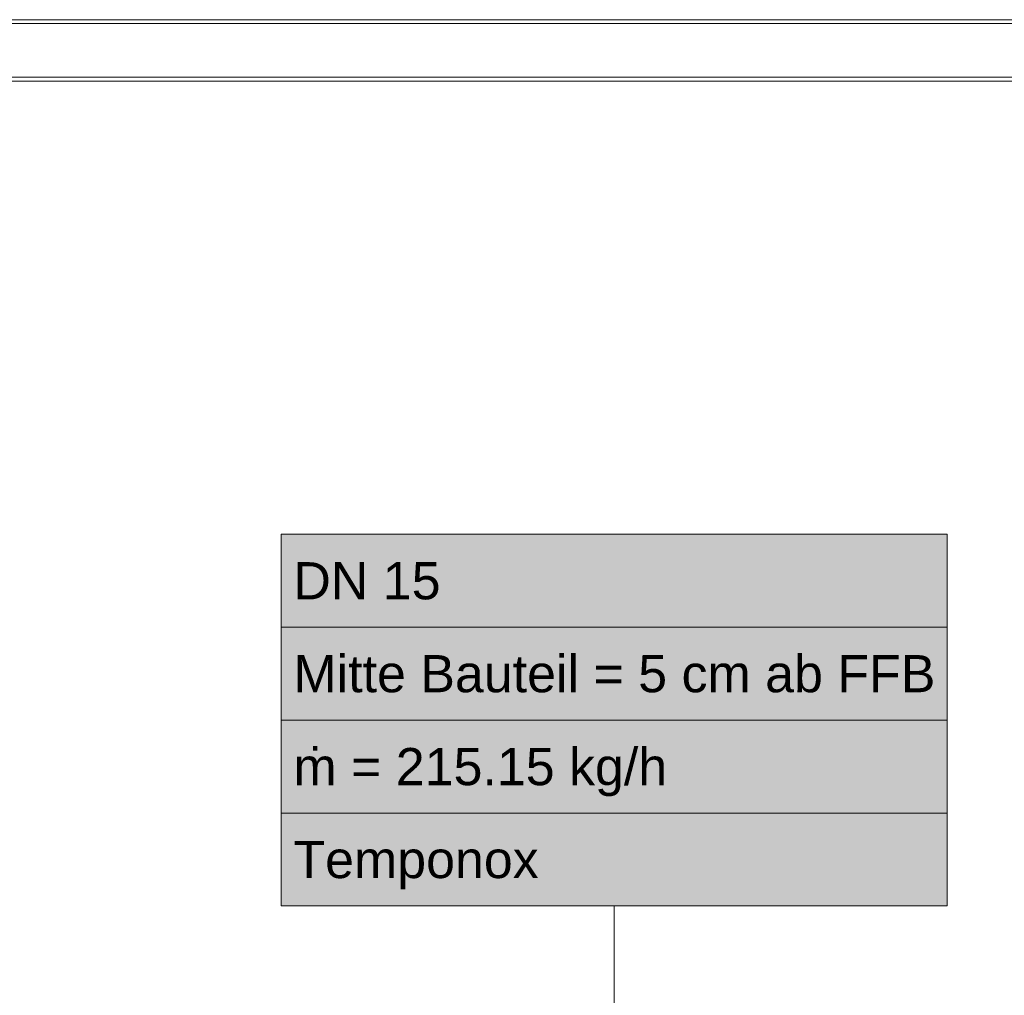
# Model space of a CAD drawing. Extents: x -297 to 573, y -46 to 548.
# Tile 186 of 188: x 195 to 248, y 263 to 315. Entities that reach past the tile are written whole.
import ezdxf
from ezdxf.lldxf.tags import DXFTag

# ---------------------------------------------------------------- set-up
doc = ezdxf.new("R2010")
doc.units = 0
doc.layers.get('0').update_dxf_attribs({"lineweight": 35})
doc.layers.add('5_EG-BESTAND', color=7, linetype='Continuous', lineweight=25)
doc.layers.add('5_EG-NEU', color=7, linetype='Continuous', lineweight=25)
doc.layers.add('H_Vorlauf_Beschriftung', color=1, linetype='Continuous', lineweight=18, true_color=0xff0000)
doc.styles.get("Standard").update_dxf_attribs({"font": 'arial.ttf'})
tags = doc.linetypes.add('ALL_S14', pattern=[0.002, 0.001, -0.001]).pattern_tags.tags
tags[6:7] = [DXFTag(74, 4), DXFTag(75, 0), DXFTag(340, '0'), DXFTag(46, 1.0), DXFTag(50, 0.0), DXFTag(44, 0.0), DXFTag(45, 0.0)]
tags[4:5] = [DXFTag(74, 4), DXFTag(75, 0), DXFTag(340, '0'), DXFTag(46, 1.0), DXFTag(50, 0.0), DXFTag(44, 0.0), DXFTag(45, 0.0)]

# ---------------------------------------------------------------- blocks, each defined once
blk = doc.blocks.new('Referenz-A07ALD4Q1N', base_point=(-101.907, -12.836))
at = {"layer": '5_EG-BESTAND', "color": 0, "linetype": 'ALL_S14', "lineweight": 13, "ltscale": 0.13}
for p, q in [((322.305, 315), (181.787, 315)), ((322.316, 312.1), (181.799, 312.1))]:
    blk.add_line(p, q, dxfattribs=at)
at = {"layer": '5_EG-NEU', "color": 0, "linetype": 'ALL_S14', "lineweight": 13, "ltscale": 0.13}
for p, q in [((322.305, 315.2), (181.787, 315.2)), ((322.316, 311.9), (181.799, 311.9))]:
    blk.add_line(p, q, dxfattribs=at)
blk = doc.blocks.new('Bauteilbeschriftung-A07ALDAI1N', base_point=(209.417, 250.159))
at = {"color": 0, "lineweight": -2}
for p, q in [((209.417, 287.513), (245.271, 287.513)), ((209.417, 267.513), (209.417, 287.513)), ((245.271, 287.513), (245.271, 267.513)), ((209.417, 282.513), (245.271, 282.513)), ((209.417, 277.513), (245.271, 277.513)), ((209.417, 272.513), (245.271, 272.513)), ((245.271, 267.513), (209.417, 267.513))]:
    blk.add_line(p, q, dxfattribs=at)
at = {"color": 0, "linetype": 'ByBlock', "lineweight": -2, "ltscale": 0.18}
blk.add_line((227.344, 267.513), (227.344, 250.159), dxfattribs=at)
at = {"color": 7, "linetype": 'ByBlock', "lineweight": -2, "ltscale": 0.18, "true_color": 0xffffff}
for points in [[(209.417, 267.513), (245.271, 267.513), (209.417, 287.513)], [(245.271, 267.513), (209.417, 287.513), (245.271, 287.513)]]:
    blk.add_solid(points, dxfattribs=at)
at = {"color": 0, "linetype": 'ByBlock', "lineweight": -2, "ltscale": 0.18, "char_height": 2, "attachment_point": 1}
for s, insert in [('{\\fArial;DN 15}', (210.084, 286.013)), ('{\\fArial;Mitte Bauteil = 5 cm ab FFB}', (210.084, 281.013)), ('{\\fArial;ṁ = 215.15 kg/h}', (210.084, 276.013)), ('{\\fArial;Temponox }', (210.084, 271.013))]:
    blk.add_mtext(s, dxfattribs=dict(at, insert=insert))

msp = doc.modelspace()

# ---------------------------------------------------------------- block references
at = {"color": 251, "lineweight": 25, "ltscale": 0.25, "true_color": 0x585858}
msp.add_blockref('Referenz-A07ALD4Q1N', (-101.907, -12.836), dxfattribs=at)
at = {"layer": 'H_Vorlauf_Beschriftung', "ltscale": 0.18}
msp.add_blockref('Bauteilbeschriftung-A07ALDAI1N', (209.417, 250.159), dxfattribs=at)

doc.saveas('drawing.dxf')
